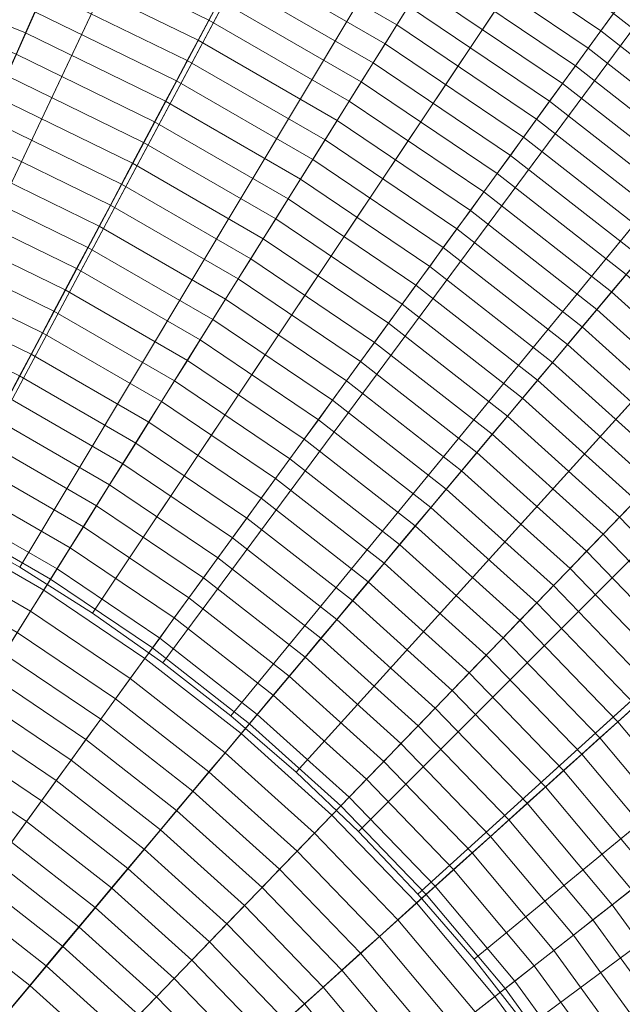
# Model space of a CAD drawing. Header units: centimetres. Extents: x -21.9 to 23.1, y -23 to 22.
# Tile 154 of 192: x 5.7 to 9.1, y 5.6 to 11.1. Entities that reach past the tile are written whole.
import ezdxf

# ---------------------------------------------------------------- set-up
doc = ezdxf.new("R2010")
doc.units = ezdxf.units.CM
doc.header["$LTSCALE"] = 2.54
doc.layers.add('Lucido design-1', color=7, linetype='Continuous')

# ---------------------------------------------------------------- blocks, each defined once
blk = doc.blocks.new('Gruppo-2-1')
at = {"color": 5, "linetype": 'Continuous', "lineweight": 9}
for points in [[(5.9502, 20.9179, -949.2271), (4.8922, 21.155, -949.2271), (2.5272, 9.2653, -949.2271), (3.0045, 9.1583, -949.2271)], [(3.3391, 9.1026, -949.2271), (2.6619, 9.2715, -949.2271), (5.1782, 21.11, -949.2271), (6.6752, 20.7367, -949.2271)], [(6.9951, 20.6285, -949.2271), (5.9502, 20.9179, -949.2271), (3.0045, 9.1583, -949.2271), (3.476, 9.0277, -949.2271)], [(3.0045, 9.1583, -1010.9271), (2.5272, 9.2653, -1010.9271), (4.8144, 20.7638, -1010.9271), (5.8533, 20.531, -1010.9271)], [(4.003, 8.8869, -949.2271), (3.3391, 9.1026, -949.2271), (6.6752, 20.7367, -949.2271), (8.1424, 20.26, -949.2271)], [(8.0244, 20.2881, -949.2271), (6.9951, 20.6285, -949.2271), (3.476, 9.0277, -949.2271), (3.9405, 8.8741, -949.2271)], [(3.476, 9.0277, -1010.9271), (3.0045, 9.1583, -1010.9271), (5.8533, 20.531, -1010.9271), (6.8793, 20.2469, -1010.9271)], [(3.9405, 8.8741, -1010.9271), (3.476, 9.0277, -1010.9271), (6.8793, 20.2469, -1010.9271), (7.8901, 19.9126, -1010.9271)], [(9.0359, 19.8978, -949.2271), (8.0244, 20.2881, -949.2271), (3.9405, 8.8741, -949.2271), (4.3968, 8.698, -949.2271)], [(4.6501, 8.6255, -949.2271), (4.003, 8.8869, -949.2271), (8.1424, 20.26, -949.2271), (9.5729, 19.6821, -949.2271)], [(4.3968, 8.698, -1010.9271), (3.9405, 8.8741, -1010.9271), (7.8901, 19.9126, -1010.9271), (8.8833, 19.5293, -1010.9271)], [(10.0272, 19.4585, -949.2271), (9.0359, 19.8978, -949.2271), (4.3968, 8.698, -949.2271), (4.8441, 8.4998, -949.2271)], [(5.2775, 8.3195, -949.2271), (4.6501, 8.6255, -949.2271), (9.5729, 19.6821, -949.2271), (10.9595, 19.0058, -949.2271)], [(4.8441, 8.4998, -1010.9271), (4.3968, 8.698, -1010.9271), (8.8833, 19.5293, -1010.9271), (9.8567, 19.098, -1010.9271)], [(10.9958, 18.9714, -949.2271), (10.0272, 19.4585, -949.2271), (4.8441, 8.4998, -949.2271), (5.2811, 8.28, -949.2271)], [(5.2811, 8.28, -1010.9271), (4.8441, 8.4998, -1010.9271), (9.8567, 19.098, -1010.9271), (10.8078, 18.6196, -1010.9271)], [(5.882, 7.9705, -949.2271), (5.2775, 8.3195, -949.2271), (10.9595, 19.0058, -949.2271), (12.2956, 18.2344, -949.2271)], [(11.9392, 18.4371, -949.2271), (10.9958, 18.9714, -949.2271), (5.2811, 8.28, -949.2271), (5.7068, 8.039, -949.2271)], [(5.7068, 8.039, -1010.9271), (5.2811, 8.28, -1010.9271), (10.8078, 18.6196, -1010.9271), (11.7342, 18.095, -1010.9271)], [(12.855, 17.8567, -949.2271), (11.9392, 18.4371, -949.2271), (5.7068, 8.039, -949.2271), (6.12, 7.7771, -949.2271)], [(6.4606, 7.5802, -949.2271), (5.882, 7.9705, -949.2271), (12.2956, 18.2344, -949.2271), (13.5746, 17.3717, -949.2271)], [(6.12, 7.7771, -1010.9271), (5.7068, 8.039, -1010.9271), (11.7342, 18.095, -1010.9271), (12.6334, 17.5251, -1010.9271)], [(13.7413, 17.2322, -949.2271), (12.855, 17.8567, -949.2271), (6.12, 7.7771, -949.2271), (6.5199, 7.4953, -949.2271)], [(6.5199, 7.4953, -1010.9271), (6.12, 7.7771, -1010.9271), (12.6334, 17.5251, -1010.9271), (13.5037, 16.9119, -1010.9271)], [(7.0106, 7.1504, -949.2271), (6.4606, 7.5802, -949.2271), (13.5746, 17.3717, -949.2271), (14.7903, 16.4219, -949.2271)], [(14.5961, 16.5652, -949.2271), (13.7413, 17.2322, -949.2271), (6.5199, 7.4953, -949.2271), (6.9056, 7.1944, -949.2271)], [(6.9056, 7.1944, -1010.9271), (6.5199, 7.4953, -1010.9271), (13.5037, 16.9119, -1010.9271), (14.343, 16.257, -1010.9271)], [(15.4172, 15.8573, -949.2271), (14.5961, 16.5652, -949.2271), (6.9056, 7.1944, -949.2271), (7.2761, 6.8749, -949.2271)], [(7.5293, 6.6834, -949.2271), (7.0106, 7.1504, -949.2271), (14.7903, 16.4219, -949.2271), (15.9368, 15.3895, -949.2271)], [(7.2761, 6.8749, -1010.9271), (6.9056, 7.1944, -1010.9271), (14.343, 16.257, -1010.9271), (15.1494, 15.5618, -1010.9271)], [(16.2028, 15.11, -949.2271), (15.4172, 15.8573, -949.2271), (7.2761, 6.8749, -949.2271), (7.6305, 6.5378, -949.2271)], [(7.6305, 6.5378, -1010.9271), (7.2761, 6.8749, -1010.9271), (15.1494, 15.5618, -1010.9271), (15.9208, 14.828, -1010.9271)], [(8.0142, 6.1813, -949.2271), (7.5293, 6.6834, -949.2271), (15.9368, 15.3895, -949.2271), (17.0085, 14.2798, -949.2271)], [(16.95, 14.3244, -949.2271), (16.2028, 15.11, -949.2271), (7.6305, 6.5378, -949.2271), (7.9677, 6.1833, -949.2271)], [(7.9677, 6.1833, -1010.9271), (7.6305, 6.5378, -1010.9271), (15.9208, 14.828, -1010.9271), (16.6545, 14.0566, -1010.9271)], [(17.658, 13.5033, -949.2271), (16.95, 14.3244, -949.2271), (7.9677, 6.1833, -949.2271), (8.2871, 5.8128, -949.2271)], [(8.4629, 5.6466, -949.2271), (8.0142, 6.1813, -949.2271), (17.0085, 14.2798, -949.2271), (18.0001, 13.098, -949.2271)], [(8.2871, 5.8128, -1010.9271), (7.9677, 6.1833, -1010.9271), (16.6545, 14.0566, -1010.9271), (17.3497, 13.2503, -1010.9271)], [(18.325, 12.6485, -949.2271), (17.658, 13.5033, -949.2271), (8.2871, 5.8128, -949.2271), (8.5881, 5.4271, -949.2271)], [(8.5881, 5.4271, -1010.9271), (8.2871, 5.8128, -1010.9271), (17.3497, 13.2503, -1010.9271), (18.0047, 12.411, -1010.9271)], [(8.8731, 5.0819, -949.2271), (8.4629, 5.6466, -949.2271), (18.0001, 13.098, -949.2271), (18.907, 11.8498, -949.2271)], [(18.9495, 11.7622, -949.2271), (18.325, 12.6485, -949.2271), (8.5881, 5.4271, -949.2271), (8.8698, 5.0272, -949.2271)], [(8.8698, 5.0272, -1010.9271), (8.5881, 5.4271, -1010.9271), (18.0047, 12.411, -1010.9271), (18.6178, 11.5407, -1010.9271)], [(9.243, 4.49, -949.2271), (8.8731, 5.0819, -949.2271), (18.907, 11.8498, -949.2271), (19.7245, 10.5415, -949.2271)], [(9.0782, 11.1829, -933.7694), (8.2418, 11.747, -933.7694), (8.1774, 11.644, -933.8485), (9.0067, 11.0846, -933.8485)], [(19.5299, 10.8465, -949.2271), (18.9495, 11.7622, -949.2271), (8.8698, 5.0272, -949.2271), (9.1317, 4.614, -949.2271)], [(7.9152, 11.2244, -934.1512), (7.0788, 11.7073, -934.1512), (7.0198, 11.5963, -934.2235), (7.8486, 11.1177, -934.2235)], [(6.8405, 11.259, -934.4318), (6.0043, 11.6669, -934.4318), (5.9519, 11.5492, -934.4984), (6.78, 11.1453, -934.4984)], [(9.0067, 11.0846, -933.8485), (8.1774, 11.644, -933.8485), (8.1125, 11.5401, -933.9263), (8.9348, 10.9855, -933.9263)], [(7.8486, 11.1177, -934.2235), (7.0198, 11.5963, -934.2235), (6.9604, 11.4845, -934.2943), (7.7815, 11.0104, -934.2943)], [(5.7929, 11.1922, -934.6895), (4.9639, 11.5271, -934.6895), (4.9189, 11.4034, -934.7503), (5.7394, 11.0719, -934.7503)], [(6.78, 11.1453, -934.4984), (5.9519, 11.5492, -934.4984), (5.8992, 11.4309, -934.5635), (6.7192, 11.0309, -934.5635)], [(8.9348, 10.9855, -933.9263), (8.1125, 11.5401, -933.9263), (8.0472, 11.4356, -934.0026), (8.8623, 10.8858, -934.0026)], [(9.1317, 4.614, -1010.9271), (8.8698, 5.0272, -1010.9271), (18.6178, 11.5407, -1010.9271), (19.1878, 10.6414, -1010.9271)], [(7.7815, 11.0104, -934.2943), (6.9604, 11.4845, -934.2943), (6.9006, 11.3721, -934.3637), (7.7141, 10.9025, -934.3637)], [(6.7192, 11.0309, -934.5635), (5.8992, 11.4309, -934.5635), (5.8462, 11.3118, -934.6272), (6.658, 10.9159, -934.6272)], [(8.8623, 10.8858, -934.0026), (8.0472, 11.4356, -934.0026), (7.9814, 11.3303, -934.0776), (8.7893, 10.7854, -934.0776)], [(5.7394, 11.0719, -934.7503), (4.9189, 11.4034, -934.7503), (4.8736, 11.2791, -934.8097), (5.6856, 10.9511, -934.8097)], [(7.7141, 10.9025, -934.3637), (6.9006, 11.3721, -934.3637), (6.8405, 11.259, -934.4318), (7.6462, 10.7939, -934.4318)], [(6.658, 10.9159, -934.6272), (5.8462, 11.3118, -934.6272), (5.7929, 11.1922, -934.6895), (6.5965, 10.8003, -934.6895)], [(8.7893, 10.7854, -934.0776), (7.9814, 11.3303, -934.0776), (7.9152, 11.2244, -934.1512), (8.7159, 10.6843, -934.1512)], [(7.6462, 10.7939, -934.4318), (6.8405, 11.259, -934.4318), (6.78, 11.1453, -934.4984), (7.5779, 10.6846, -934.4984)], [(9.9507, 10.6543, -933.689), (9.1491, 11.2805, -933.689), (9.0782, 11.1829, -933.7694), (9.8731, 10.5618, -933.7694)], [(6.5965, 10.8003, -934.6895), (5.7929, 11.1922, -934.6895), (5.7394, 11.0719, -934.7503), (6.5347, 10.684, -934.7503)], [(8.7159, 10.6843, -934.1512), (7.9152, 11.2244, -934.1512), (7.8486, 11.1177, -934.2235), (8.642, 10.5826, -934.2235)], [(9.8731, 10.5618, -933.7694), (9.0782, 11.1829, -933.7694), (9.0067, 11.0846, -933.8485), (9.795, 10.4687, -933.8485)], [(7.5779, 10.6846, -934.4984), (6.78, 11.1453, -934.4984), (6.7192, 11.0309, -934.5635), (7.5093, 10.5747, -934.5635)], [(6.5347, 10.684, -934.7503), (5.7394, 11.0719, -934.7503), (5.6856, 10.9511, -934.8097), (6.4726, 10.5672, -934.8097)], [(8.642, 10.5826, -934.2235), (7.8486, 11.1177, -934.2235), (7.7815, 11.0104, -934.2943), (8.5676, 10.4802, -934.2943)], [(9.795, 10.4687, -933.8485), (9.0067, 11.0846, -933.8485), (8.9348, 10.9855, -933.9263), (9.7163, 10.3749, -933.9263)], [(7.5093, 10.5747, -934.5635), (6.7192, 11.0309, -934.5635), (6.658, 10.9159, -934.6272), (7.4402, 10.4643, -934.6272)], [(8.5676, 10.4802, -934.2943), (7.7815, 11.0104, -934.2943), (7.7141, 10.9025, -934.3637), (8.4928, 10.3772, -934.3637)], [(9.7163, 10.3749, -933.9263), (8.9348, 10.9855, -933.9263), (8.8623, 10.8858, -934.0026), (9.6371, 10.2805, -934.0026)], [(6.4726, 10.5672, -934.8097), (5.6856, 10.9511, -934.8097), (5.6315, 10.8296, -934.8676), (6.4102, 10.4498, -934.8676)], [(7.4402, 10.4643, -934.6272), (6.658, 10.9159, -934.6272), (6.5965, 10.8003, -934.6895), (7.3708, 10.3532, -934.6895)], [(8.4928, 10.3772, -934.3637), (7.7141, 10.9025, -934.3637), (7.6462, 10.7939, -934.4318), (8.4175, 10.2736, -934.4318)], [(9.6371, 10.2805, -934.0026), (8.8623, 10.8858, -934.0026), (8.7893, 10.7854, -934.0776), (9.5573, 10.1854, -934.0776)], [(6.4102, 10.4498, -934.8676), (5.6315, 10.8296, -934.8676), (5.5771, 10.7076, -934.924), (6.3475, 10.3319, -934.924)], [(7.3708, 10.3532, -934.6895), (6.5965, 10.8003, -934.6895), (6.5347, 10.684, -934.7503), (7.3011, 10.2416, -934.7503)], [(8.4175, 10.2736, -934.4318), (7.6462, 10.7939, -934.4318), (7.5779, 10.6846, -934.4984), (8.3418, 10.1694, -934.4984)], [(9.5573, 10.1854, -934.0776), (8.7893, 10.7854, -934.0776), (8.7159, 10.6843, -934.1512), (9.477, 10.0897, -934.1512)], [(6.3475, 10.3319, -934.924), (5.5771, 10.7076, -934.924), (5.5226, 10.585, -934.9789), (6.2845, 10.2134, -934.9789)], [(7.3011, 10.2416, -934.7503), (6.5347, 10.684, -934.7503), (6.4726, 10.5672, -934.8097), (7.231, 10.1294, -934.8097)], [(8.3418, 10.1694, -934.4984), (7.5779, 10.6846, -934.4984), (7.5093, 10.5747, -934.5635), (8.2656, 10.0646, -934.5635)], [(9.477, 10.0897, -934.1512), (8.7159, 10.6843, -934.1512), (8.642, 10.5826, -934.2235), (9.3961, 9.9934, -934.2235)], [(6.2845, 10.2134, -934.9789), (5.5226, 10.585, -934.9789), (5.4677, 10.4618, -935.0324), (6.2212, 10.0943, -935.0324)], [(7.231, 10.1294, -934.8097), (6.4726, 10.5672, -934.8097), (6.4102, 10.4498, -934.8676), (7.1605, 10.0166, -934.8676)], [(8.2656, 10.0646, -934.5635), (7.5093, 10.5747, -934.5635), (7.4402, 10.4643, -934.6272), (8.1891, 9.9592, -934.6272)], [(9.3961, 9.9934, -934.2235), (8.642, 10.5826, -934.2235), (8.5676, 10.4802, -934.2943), (9.3148, 9.8964, -934.2943)], [(6.2212, 10.0943, -935.0324), (5.4677, 10.4618, -935.0324), (5.4127, 10.3381, -935.0843), (6.1576, 9.9748, -935.0843)], [(8.1891, 9.9592, -934.6272), (7.4402, 10.4643, -934.6272), (7.3708, 10.3532, -934.6895), (8.1121, 9.8532, -934.6895)], [(9.3148, 9.8964, -934.2943), (8.5676, 10.4802, -934.2943), (8.4928, 10.3772, -934.3637), (9.233, 9.7989, -934.3637)], [(7.1605, 10.0166, -934.8676), (6.4102, 10.4498, -934.8676), (6.3475, 10.3319, -934.924), (7.0897, 9.9033, -934.924)], [(8.1121, 9.8532, -934.6895), (7.3708, 10.3532, -934.6895), (7.3011, 10.2416, -934.7503), (8.0347, 9.7467, -934.7503)], [(9.233, 9.7989, -934.3637), (8.4928, 10.3772, -934.3637), (8.4175, 10.2736, -934.4318), (9.1506, 9.7008, -934.4318)], [(6.1576, 9.9748, -935.0843), (5.4127, 10.3381, -935.0843), (5.3574, 10.2139, -935.1347), (6.0938, 9.8547, -935.1347)], [(7.0897, 9.9033, -934.924), (6.3475, 10.3319, -934.924), (6.2845, 10.2134, -934.9789), (7.0186, 9.7895, -934.9789)], [(8.0347, 9.7467, -934.7503), (7.3011, 10.2416, -934.7503), (7.231, 10.1294, -934.8097), (7.9569, 9.6397, -934.8097)], [(9.1506, 9.7008, -934.4318), (8.4175, 10.2736, -934.4318), (8.3418, 10.1694, -934.4984), (9.0678, 9.6021, -934.4984)], [(6.0938, 9.8547, -935.1347), (5.3574, 10.2139, -935.1347), (5.3018, 10.0892, -935.1837), (6.0297, 9.7342, -935.1837)], [(7.0186, 9.7895, -934.9789), (6.2845, 10.2134, -934.9789), (6.2212, 10.0943, -935.0324), (6.9472, 9.6752, -935.0324)], [(7.9569, 9.6397, -934.8097), (7.231, 10.1294, -934.8097), (7.1605, 10.0166, -934.8676), (7.8788, 9.5321, -934.8676)], [(9.0678, 9.6021, -934.4984), (8.3418, 10.1694, -934.4984), (8.2656, 10.0646, -934.5635), (8.9846, 9.5029, -934.5635)], [(6.0297, 9.7342, -935.1837), (5.3018, 10.0892, -935.1837), (5.2461, 9.964, -935.2311), (5.9654, 9.6132, -935.2311)], [(6.9472, 9.6752, -935.0324), (6.2212, 10.0943, -935.0324), (6.1576, 9.9748, -935.0843), (6.8754, 9.5604, -935.0843)], [(8.9846, 9.5029, -934.5635), (8.2656, 10.0646, -934.5635), (8.1891, 9.9592, -934.6272), (8.9008, 9.4031, -934.6272)], [(7.8788, 9.5321, -934.8676), (7.1605, 10.0166, -934.8676), (7.0897, 9.9033, -934.924), (7.8003, 9.424, -934.924)], [(5.9654, 9.6132, -935.2311), (5.2461, 9.964, -935.2311), (5.1901, 9.8383, -935.277), (5.9008, 9.4917, -935.277)], [(6.8754, 9.5604, -935.0843), (6.1576, 9.9748, -935.0843), (6.0938, 9.8547, -935.1347), (6.8034, 9.4451, -935.1347)], [(8.9008, 9.4031, -934.6272), (8.1891, 9.9592, -934.6272), (8.1121, 9.8532, -934.6895), (8.8167, 9.3028, -934.6895)], [(7.8003, 9.424, -934.924), (7.0897, 9.9033, -934.924), (7.0186, 9.7895, -934.9789), (7.7214, 9.3155, -934.9789)], [(6.8034, 9.4451, -935.1347), (6.0938, 9.8547, -935.1347), (6.0297, 9.7342, -935.1837), (6.731, 9.3293, -935.1837)], [(8.8167, 9.3028, -934.6895), (8.1121, 9.8532, -934.6895), (8.0347, 9.7467, -934.7503), (8.732, 9.2019, -934.7503)], [(5.9008, 9.4917, -935.277), (5.1901, 9.8383, -935.277), (5.134, 9.7122, -935.3213), (5.836, 9.3698, -935.3213)], [(7.7214, 9.3155, -934.9789), (7.0186, 9.7895, -934.9789), (6.9472, 9.6752, -935.0324), (7.6421, 9.2064, -935.0324)], [(6.731, 9.3293, -935.1837), (6.0297, 9.7342, -935.1837), (5.9654, 9.6132, -935.2311), (6.6584, 9.2131, -935.2311)], [(8.732, 9.2019, -934.7503), (8.0347, 9.7467, -934.7503), (7.9569, 9.6397, -934.8097), (8.647, 9.1006, -934.8097)], [(5.836, 9.3698, -935.3213), (5.134, 9.7122, -935.3213), (5.0776, 9.5856, -935.3642), (5.7709, 9.2475, -935.3642)], [(7.6421, 9.2064, -935.0324), (6.9472, 9.6752, -935.0324), (6.8754, 9.5604, -935.0843), (7.5626, 9.0969, -935.0843)], [(9.842, 9.0783, -934.4318), (9.1506, 9.7008, -934.4318), (9.0678, 9.6021, -934.4984), (9.7526, 8.9856, -934.4984)], [(8.647, 9.1006, -934.8097), (7.9569, 9.6397, -934.8097), (7.8788, 9.5321, -934.8676), (8.5615, 8.9987, -934.8676)], [(5.7709, 9.2475, -935.3642), (5.0776, 9.5856, -935.3642), (5.0211, 9.4587, -935.4055), (5.7057, 9.1248, -935.4055)], [(6.6584, 9.2131, -935.2311), (5.9654, 9.6132, -935.2311), (5.9008, 9.4917, -935.277), (6.5855, 9.0964, -935.277)], [(7.5626, 9.0969, -935.0843), (6.8754, 9.5604, -935.0843), (6.8034, 9.4451, -935.1347), (7.4826, 8.9869, -935.1347)], [(9.7526, 8.9856, -934.4984), (9.0678, 9.6021, -934.4984), (8.9846, 9.5029, -934.5635), (9.6626, 8.8924, -934.5635)], [(8.5615, 8.9987, -934.8676), (7.8788, 9.5321, -934.8676), (7.8003, 9.424, -934.924), (8.4757, 8.8964, -934.924)], [(6.5855, 9.0964, -935.277), (5.9008, 9.4917, -935.277), (5.836, 9.3698, -935.3213), (6.5123, 8.9793, -935.3213)], [(9.6626, 8.8924, -934.5635), (8.9846, 9.5029, -934.5635), (8.9008, 9.4031, -934.6272), (9.5721, 8.7987, -934.6272)], [(7.4826, 8.9869, -935.1347), (6.8034, 9.4451, -935.1347), (6.731, 9.3293, -935.1837), (7.4024, 8.8764, -935.1837)], [(8.4757, 8.8964, -934.924), (7.8003, 9.424, -934.924), (7.7214, 9.3155, -934.9789), (8.3894, 8.7936, -934.9789)], [(9.5721, 8.7987, -934.6272), (8.9008, 9.4031, -934.6272), (8.8167, 9.3028, -934.6895), (9.4811, 8.7045, -934.6895)], [(6.5123, 8.9793, -935.3213), (5.836, 9.3698, -935.3213), (5.7709, 9.2475, -935.3642), (6.4389, 8.8618, -935.3642)], [(7.4024, 8.8764, -935.1837), (6.731, 9.3293, -935.1837), (6.6584, 9.2131, -935.2311), (7.3219, 8.7656, -935.2311)], [(8.3894, 8.7936, -934.9789), (7.7214, 9.3155, -934.9789), (7.6421, 9.2064, -935.0324), (8.3027, 8.6903, -935.0324)], [(9.4811, 8.7045, -934.6895), (8.8167, 9.3028, -934.6895), (8.732, 9.2019, -934.7503), (9.3897, 8.6098, -934.7503)], [(6.4389, 8.8618, -935.3642), (5.7709, 9.2475, -935.3642), (5.7057, 9.1248, -935.4055), (6.3653, 8.7439, -935.4055)], [(7.3219, 8.7656, -935.2311), (6.6584, 9.2131, -935.2311), (6.5855, 9.0964, -935.277), (7.241, 8.6543, -935.277)], [(8.3027, 8.6903, -935.0324), (7.6421, 9.2064, -935.0324), (7.5626, 9.0969, -935.0843), (8.2157, 8.5866, -935.0843)], [(9.3897, 8.6098, -934.7503), (8.732, 9.2019, -934.7503), (8.647, 9.1006, -934.8097), (9.2977, 8.5146, -934.8097)], [(6.3653, 8.7439, -935.4055), (5.7057, 9.1248, -935.4055), (5.6402, 9.0016, -935.4452), (6.2914, 8.6257, -935.4452)], [(7.241, 8.6543, -935.277), (6.5855, 9.0964, -935.277), (6.5123, 8.9793, -935.3213), (7.1598, 8.5426, -935.3213)], [(8.2157, 8.5866, -935.0843), (7.5626, 9.0969, -935.0843), (7.4826, 8.9869, -935.1347), (8.1283, 8.4824, -935.1347)], [(9.2977, 8.5146, -934.8097), (8.647, 9.1006, -934.8097), (8.5615, 8.9987, -934.8676), (9.2054, 8.419, -934.8676)], [(6.2914, 8.6257, -935.4452), (5.6402, 9.0016, -935.4452), (5.5745, 8.8781, -935.4834), (6.2172, 8.507, -935.4834)], [(7.1598, 8.5426, -935.3213), (6.5123, 8.9793, -935.3213), (6.4389, 8.8618, -935.3642), (7.0784, 8.4305, -935.3642)], [(8.1283, 8.4824, -935.1347), (7.4826, 8.9869, -935.1347), (7.4024, 8.8764, -935.1837), (8.0406, 8.3779, -935.1837)], [(9.2054, 8.419, -934.8676), (8.5615, 8.9987, -934.8676), (8.4757, 8.8964, -934.924), (9.1126, 8.3229, -934.924)], [(9.1126, 8.3229, -934.924), (8.4757, 8.8964, -934.924), (8.3894, 8.7936, -934.9789), (9.0194, 8.2263, -934.9789)], [(6.2172, 8.507, -935.4834), (5.5745, 8.8781, -935.4834), (5.5086, 8.7542, -935.5201), (6.1429, 8.3881, -935.5201)], [(7.0784, 8.4305, -935.3642), (6.4389, 8.8618, -935.3642), (6.3653, 8.7439, -935.4055), (6.9967, 8.318, -935.4055)], [(8.0406, 8.3779, -935.1837), (7.4024, 8.8764, -935.1837), (7.3219, 8.7656, -935.2311), (7.9525, 8.2729, -935.2311)], [(9.0194, 8.2263, -934.9789), (8.3894, 8.7936, -934.9789), (8.3027, 8.6903, -935.0324), (8.9257, 8.1294, -935.0324)], [(6.1429, 8.3881, -935.5201), (5.5086, 8.7542, -935.5201), (5.4426, 8.63, -935.5552), (6.0683, 8.2687, -935.5552)], [(6.9967, 8.318, -935.4055), (6.3653, 8.7439, -935.4055), (6.2914, 8.6257, -935.4452), (6.9147, 8.2052, -935.4452)], [(7.9525, 8.2729, -935.2311), (7.3219, 8.7656, -935.2311), (7.241, 8.6543, -935.277), (7.864, 8.1675, -935.277)], [(8.9257, 8.1294, -935.0324), (8.3027, 8.6903, -935.0324), (8.2157, 8.5866, -935.0843), (8.8317, 8.032, -935.0843)], [(6.0683, 8.2687, -935.5552), (5.4426, 8.63, -935.5552), (5.3763, 8.5054, -935.5887), (5.9936, 8.1491, -935.5887)], [(6.9147, 8.2052, -935.4452), (6.2914, 8.6257, -935.4452), (6.2172, 8.507, -935.4834), (6.8325, 8.092, -935.4834)], [(7.864, 8.1675, -935.277), (7.241, 8.6543, -935.277), (7.1598, 8.5426, -935.3213), (7.7753, 8.0617, -935.3213)], [(8.8317, 8.032, -935.0843), (8.2157, 8.5866, -935.0843), (8.1283, 8.4824, -935.1347), (8.7372, 7.9342, -935.1347)], [(5.9936, 8.1491, -935.5887), (5.3763, 8.5054, -935.5887), (5.3099, 8.3805, -935.6207), (5.9186, 8.0291, -935.6207)], [(6.8325, 8.092, -935.4834), (6.2172, 8.507, -935.4834), (6.1429, 8.3881, -935.5201), (6.75, 7.9785, -935.5201)], [(7.7753, 8.0617, -935.3213), (7.1598, 8.5426, -935.3213), (7.0784, 8.4305, -935.3642), (7.6862, 7.9556, -935.3642)], [(8.7372, 7.9342, -935.1347), (8.1283, 8.4824, -935.1347), (8.0406, 8.3779, -935.1837), (8.6424, 7.836, -935.1837)], [(6.75, 7.9785, -935.5201), (6.1429, 8.3881, -935.5201), (6.0683, 8.2687, -935.5552), (6.6673, 7.8647, -935.5552)], [(7.6862, 7.9556, -935.3642), (7.0784, 8.4305, -935.3642), (6.9967, 8.318, -935.4055), (7.5969, 7.8491, -935.4055)], [(9.8072, 7.7957, -934.8676), (9.2054, 8.419, -934.8676), (9.1126, 8.3229, -934.924), (9.708, 7.7064, -934.924)], [(5.9186, 8.0291, -935.6207), (5.3099, 8.3805, -935.6207), (5.2434, 8.2553, -935.6511), (5.8435, 7.9089, -935.6511)], [(8.6424, 7.836, -935.1837), (8.0406, 8.3779, -935.1837), (7.9525, 8.2729, -935.2311), (8.5472, 7.7374, -935.2311)], [(4.5572, 5.8504, -950.2271), (4.1038, 6.1121, -950.2271), (5.2775, 8.3195, -950.2271), (5.882, 7.9705, -950.2271)], [(5.882, 7.9705, -950.2271), (5.2775, 8.3195, -950.2271), (5.2775, 8.3195, -949.2271), (5.882, 7.9705, -949.2271)], [(5.7068, 8.039, -949.2271), (5.2811, 8.28, -949.2271), (5.2811, 8.28, -1010.9271), (5.7068, 8.039, -1010.9271)], [(7.5969, 7.8491, -935.4055), (6.9967, 8.318, -935.4055), (6.9147, 8.2052, -935.4452), (7.5072, 7.7423, -935.4452)], [(9.708, 7.7064, -934.924), (9.1126, 8.3229, -934.924), (9.0194, 8.2263, -934.9789), (9.6082, 7.6166, -934.9789)], [(5.8435, 7.9089, -935.6511), (5.2434, 8.2553, -935.6511), (5.1767, 8.1299, -935.6799), (5.7682, 7.7884, -935.6799)], [(6.6673, 7.8647, -935.5552), (6.0683, 8.2687, -935.5552), (5.9936, 8.1491, -935.5887), (6.5844, 7.7505, -935.5887)], [(8.5472, 7.7374, -935.2311), (7.9525, 8.2729, -935.2311), (7.864, 8.1675, -935.277), (8.4516, 7.6384, -935.277)], [(9.6082, 7.6166, -934.9789), (9.0194, 8.2263, -934.9789), (8.9257, 8.1294, -935.0324), (9.508, 7.5263, -935.0324)], [(7.5072, 7.7423, -935.4452), (6.9147, 8.2052, -935.4452), (6.8325, 8.092, -935.4834), (7.4173, 7.6351, -935.4834)], [(8.4516, 7.6384, -935.277), (7.864, 8.1675, -935.277), (7.7753, 8.0617, -935.3213), (8.3557, 7.5391, -935.3213)], [(5.7682, 7.7884, -935.6799), (5.1767, 8.1299, -935.6799), (5.1098, 8.0041, -935.7072), (5.6927, 7.6676, -935.7072)], [(6.5844, 7.7505, -935.5887), (5.9936, 8.1491, -935.5887), (5.9186, 8.0291, -935.6207), (6.5013, 7.6361, -935.6207)], [(9.508, 7.5263, -935.0324), (8.9257, 8.1294, -935.0324), (8.8317, 8.032, -935.0843), (9.4074, 7.4358, -935.0843)], [(7.4173, 7.6351, -935.4834), (6.8325, 8.092, -935.4834), (6.75, 7.9785, -935.5201), (7.3271, 7.5276, -935.5201)], [(8.3557, 7.5391, -935.3213), (7.7753, 8.0617, -935.3213), (7.6862, 7.9556, -935.3642), (8.2595, 7.4395, -935.3642)], [(6.12, 7.7771, -949.2271), (5.7068, 8.039, -949.2271), (5.7068, 8.039, -1010.9271), (6.12, 7.7771, -1010.9271)], [(6.5013, 7.6361, -935.6207), (5.9186, 8.0291, -935.6207), (5.8435, 7.9089, -935.6511), (6.4179, 7.5214, -935.6511)], [(9.4074, 7.4358, -935.0843), (8.8317, 8.032, -935.0843), (8.7372, 7.9342, -935.1347), (9.3064, 7.3448, -935.1347)], [(4.9912, 5.5576, -950.2271), (4.5572, 5.8504, -950.2271), (5.882, 7.9705, -950.2271), (6.4606, 7.5802, -950.2271)], [(6.4606, 7.5802, -950.2271), (5.882, 7.9705, -950.2271), (5.882, 7.9705, -949.2271), (6.4606, 7.5802, -949.2271)], [(7.3271, 7.5276, -935.5201), (6.75, 7.9785, -935.5201), (6.6673, 7.8647, -935.5552), (7.2367, 7.4199, -935.5552)], [(8.2595, 7.4395, -935.3642), (7.6862, 7.9556, -935.3642), (7.5969, 7.8491, -935.4055), (8.1629, 7.3395, -935.4055)], [(6.4179, 7.5214, -935.6511), (5.8435, 7.9089, -935.6511), (5.7682, 7.7884, -935.6799), (6.3344, 7.4064, -935.6799)], [(9.3064, 7.3448, -935.1347), (8.7372, 7.9342, -935.1347), (8.6424, 7.836, -935.1837), (9.2049, 7.2534, -935.1837)], [(7.2367, 7.4199, -935.5552), (6.6673, 7.8647, -935.5552), (6.5844, 7.7505, -935.5887), (7.146, 7.3118, -935.5887)], [(8.1629, 7.3395, -935.4055), (7.5969, 7.8491, -935.4055), (7.5072, 7.7423, -935.4452), (8.066, 7.2392, -935.4452)], [(9.2049, 7.2534, -935.1837), (8.6424, 7.836, -935.1837), (8.5472, 7.7374, -935.2311), (9.1031, 7.1617, -935.2311)], [(6.3344, 7.4064, -935.6799), (5.7682, 7.7884, -935.6799), (5.6927, 7.6676, -935.7072), (6.2507, 7.2912, -935.7072)], [(6.5199, 7.4953, -949.2271), (6.12, 7.7771, -949.2271), (6.12, 7.7771, -1010.9271), (6.5199, 7.4953, -1010.9271)], [(7.146, 7.3118, -935.5887), (6.5844, 7.7505, -935.5887), (6.5013, 7.6361, -935.6207), (7.0551, 7.2034, -935.6207)], [(8.066, 7.2392, -935.4452), (7.5072, 7.7423, -935.4452), (7.4173, 7.6351, -935.4834), (7.9689, 7.1385, -935.4834)], [(9.1031, 7.1617, -935.2311), (8.5472, 7.7374, -935.2311), (8.4516, 7.6384, -935.277), (9.0009, 7.0697, -935.277)], [(6.2507, 7.2912, -935.7072), (5.6927, 7.6676, -935.7072), (5.617, 7.5465, -935.7328), (6.1668, 7.1757, -935.7328)], [(7.0551, 7.2034, -935.6207), (6.5013, 7.6361, -935.6207), (6.4179, 7.5214, -935.6511), (6.9639, 7.0948, -935.6511)], [(7.9689, 7.1385, -935.4834), (7.4173, 7.6351, -935.4834), (7.3271, 7.5276, -935.5201), (7.8714, 7.0376, -935.5201)], [(9.0009, 7.0697, -935.277), (8.4516, 7.6384, -935.277), (8.3557, 7.5391, -935.3213), (8.8983, 6.9773, -935.3213)], [(5.4037, 5.2353, -950.2271), (4.9912, 5.5576, -950.2271), (6.4606, 7.5802, -950.2271), (7.0106, 7.1504, -950.2271)], [(7.0106, 7.1504, -950.2271), (6.4606, 7.5802, -950.2271), (6.4606, 7.5802, -949.2271), (7.0106, 7.1504, -949.2271)], [(6.1668, 7.1757, -935.7328), (5.617, 7.5465, -935.7328), (5.5413, 7.4253, -935.7569), (6.0827, 7.06, -935.7569)], [(6.9639, 7.0948, -935.6511), (6.4179, 7.5214, -935.6511), (6.3344, 7.4064, -935.6799), (6.8726, 6.9859, -935.6799)], [(6.9056, 7.1944, -949.2271), (6.5199, 7.4953, -949.2271), (6.5199, 7.4953, -1010.9271), (6.9056, 7.1944, -1010.9271)], [(7.8714, 7.0376, -935.5201), (7.3271, 7.5276, -935.5201), (7.2367, 7.4199, -935.5552), (7.7736, 6.9364, -935.5552)], [(8.8983, 6.9773, -935.3213), (8.3557, 7.5391, -935.3213), (8.2595, 7.4395, -935.3642), (8.7953, 6.8846, -935.3642)], [(8.7953, 6.8846, -935.3642), (8.2595, 7.4395, -935.3642), (8.1629, 7.3395, -935.4055), (8.692, 6.7916, -935.4055)], [(6.0827, 7.06, -935.7569), (5.5413, 7.4253, -935.7569), (5.4653, 7.3038, -935.7794), (5.9985, 6.9441, -935.7794)], [(6.8726, 6.9859, -935.6799), (6.3344, 7.4064, -935.6799), (6.2507, 7.2912, -935.7072), (6.781, 6.8768, -935.7072)], [(7.7736, 6.9364, -935.5552), (7.2367, 7.4199, -935.5552), (7.146, 7.3118, -935.5887), (7.6756, 6.8349, -935.5887)], [(8.692, 6.7916, -935.4055), (8.1629, 7.3395, -935.4055), (8.066, 7.2392, -935.4452), (8.5884, 6.6983, -935.4452)], [(5.9985, 6.9441, -935.7794), (5.4653, 7.3038, -935.7794), (5.3893, 7.1821, -935.8003), (5.9142, 6.8281, -935.8003)], [(6.781, 6.8768, -935.7072), (6.2507, 7.2912, -935.7072), (6.1668, 7.1757, -935.7328), (6.6893, 6.7675, -935.7328)], [(7.6756, 6.8349, -935.5887), (7.146, 7.3118, -935.5887), (7.0551, 7.2034, -935.6207), (7.5774, 6.7331, -935.6207)], [(8.5884, 6.6983, -935.4452), (8.066, 7.2392, -935.4452), (7.9689, 7.1385, -935.4834), (8.4844, 6.6047, -935.4834)], [(9.7255, 6.6331, -935.1837), (9.2049, 7.2534, -935.1837), (9.1031, 7.1617, -935.2311), (9.6175, 6.5487, -935.2311)], [(5.9142, 6.8281, -935.8003), (5.3893, 7.1821, -935.8003), (5.3131, 7.0602, -935.8197), (5.8297, 6.7118, -935.8197)], [(6.6893, 6.7675, -935.7328), (6.1668, 7.1757, -935.7328), (6.0827, 7.06, -935.7569), (6.5974, 6.6579, -935.7569)], [(7.2761, 6.8749, -949.2271), (6.9056, 7.1944, -949.2271), (6.9056, 7.1944, -1010.9271), (7.2761, 6.8749, -1010.9271)], [(7.5774, 6.7331, -935.6207), (7.0551, 7.2034, -935.6207), (6.9639, 7.0948, -935.6511), (7.4789, 6.6311, -935.6511)], [(9.6175, 6.5487, -935.2311), (9.1031, 7.1617, -935.2311), (9.0009, 7.0697, -935.277), (9.5091, 6.464, -935.277)], [(5.7927, 4.885, -950.2271), (5.4037, 5.2353, -950.2271), (7.0106, 7.1504, -950.2271), (7.5293, 6.6834, -950.2271)], [(7.5293, 6.6834, -950.2271), (7.0106, 7.1504, -950.2271), (7.0106, 7.1504, -949.2271), (7.5293, 6.6834, -949.2271)], [(8.4844, 6.6047, -935.4834), (7.9689, 7.1385, -935.4834), (7.8714, 7.0376, -935.5201), (8.3801, 6.5108, -935.5201)], [(5.8297, 6.7118, -935.8197), (5.3131, 7.0602, -935.8197), (5.2369, 6.9381, -935.8374), (5.7451, 6.5953, -935.8374)], [(6.5974, 6.6579, -935.7569), (6.0827, 7.06, -935.7569), (5.9985, 6.9441, -935.7794), (6.5053, 6.5482, -935.7794)], [(7.4789, 6.6311, -935.6511), (6.9639, 7.0948, -935.6511), (6.8726, 6.9859, -935.6799), (7.3802, 6.5289, -935.6799)], [(9.5091, 6.464, -935.277), (9.0009, 7.0697, -935.277), (8.8983, 6.9773, -935.3213), (9.4003, 6.379, -935.3213)], [(8.3801, 6.5108, -935.5201), (7.8714, 7.0376, -935.5201), (7.7736, 6.9364, -935.5552), (8.2756, 6.4166, -935.5552)], [(5.7451, 6.5953, -935.8374), (5.2369, 6.9381, -935.8374), (5.1605, 6.8159, -935.8535), (5.6604, 6.4787, -935.8535)], [(6.5053, 6.5482, -935.7794), (5.9985, 6.9441, -935.7794), (5.9142, 6.8281, -935.8003), (6.4131, 6.4383, -935.8003)], [(7.3802, 6.5289, -935.6799), (6.8726, 6.9859, -935.6799), (6.781, 6.8768, -935.7072), (7.2812, 6.4265, -935.7072)], [(8.2756, 6.4166, -935.5552), (7.7736, 6.9364, -935.5552), (7.6756, 6.8349, -935.5887), (8.1707, 6.3222, -935.5887)], [(9.4003, 6.379, -935.3213), (8.8983, 6.9773, -935.3213), (8.7953, 6.8846, -935.3642), (9.2911, 6.2937, -935.3642)], [(7.2812, 6.4265, -935.7072), (6.781, 6.8768, -935.7072), (6.6893, 6.7675, -935.7328), (7.1821, 6.3238, -935.7328)], [(9.2911, 6.2937, -935.3642), (8.7953, 6.8846, -935.3642), (8.692, 6.7916, -935.4055), (9.1816, 6.2081, -935.4055)], [(6.4131, 6.4383, -935.8003), (5.9142, 6.8281, -935.8003), (5.8297, 6.7118, -935.8197), (6.3207, 6.3282, -935.8197)], [(7.6305, 6.5378, -949.2271), (7.2761, 6.8749, -949.2271), (7.2761, 6.8749, -1010.9271), (7.6305, 6.5378, -1010.9271)], [(8.1707, 6.3222, -935.5887), (7.6756, 6.8349, -935.5887), (7.5774, 6.7331, -935.6207), (8.0656, 6.2276, -935.6207)], [(7.1821, 6.3238, -935.7328), (6.6893, 6.7675, -935.7328), (6.5974, 6.6579, -935.7569), (7.0827, 6.2209, -935.7569)], [(9.1816, 6.2081, -935.4055), (8.692, 6.7916, -935.4055), (8.5884, 6.6983, -935.4452), (9.0717, 6.1223, -935.4452)], [(6.3207, 6.3282, -935.8197), (5.8297, 6.7118, -935.8197), (5.7451, 6.5953, -935.8374), (6.2282, 6.2179, -935.8374)], [(8.0656, 6.2276, -935.6207), (7.5774, 6.7331, -935.6207), (7.4789, 6.6311, -935.6511), (7.9602, 6.1327, -935.6511)], [(6.1563, 4.5085, -950.2271), (5.7927, 4.885, -950.2271), (7.5293, 6.6834, -950.2271), (8.0142, 6.1813, -950.2271)], [(7.0827, 6.2209, -935.7569), (6.5974, 6.6579, -935.7569), (6.5053, 6.5482, -935.7794), (6.9832, 6.1179, -935.7794)], [(8.0142, 6.1813, -950.2271), (7.5293, 6.6834, -950.2271), (7.5293, 6.6834, -949.2271), (8.0142, 6.1813, -949.2271)], [(9.0717, 6.1223, -935.4452), (8.5884, 6.6983, -935.4452), (8.4844, 6.6047, -935.4834), (8.9614, 6.0361, -935.4834)], [(7.9602, 6.1327, -935.6511), (7.4789, 6.6311, -935.6511), (7.3802, 6.5289, -935.6799), (7.8546, 6.0376, -935.6799)], [(8.9614, 6.0361, -935.4834), (8.4844, 6.6047, -935.4834), (8.3801, 6.5108, -935.5201), (8.8509, 5.9498, -935.5201)], [(6.2282, 6.2179, -935.8374), (5.7451, 6.5953, -935.8374), (5.6604, 6.4787, -935.8535), (6.1355, 6.1075, -935.8535)], [(6.9832, 6.1179, -935.7794), (6.5053, 6.5482, -935.7794), (6.4131, 6.4383, -935.8003), (6.8835, 6.0146, -935.8003)], [(7.8546, 6.0376, -935.6799), (7.3802, 6.5289, -935.6799), (7.2812, 6.4265, -935.7072), (7.7488, 5.9423, -935.7072)], [(7.9677, 6.1833, -949.2271), (7.6305, 6.5378, -949.2271), (7.6305, 6.5378, -1010.9271), (7.9677, 6.1833, -1010.9271)], [(8.8509, 5.9498, -935.5201), (8.3801, 6.5108, -935.5201), (8.2756, 6.4166, -935.5552), (8.74, 5.8631, -935.5552)], [(6.1355, 6.1075, -935.8535), (5.6604, 6.4787, -935.8535), (5.5756, 6.362, -935.8681), (6.0428, 5.997, -935.8681)], [(6.8835, 6.0146, -935.8003), (6.4131, 6.4383, -935.8003), (6.3207, 6.3282, -935.8197), (6.7837, 5.9113, -935.8197)], [(7.7488, 5.9423, -935.7072), (7.2812, 6.4265, -935.7072), (7.1821, 6.3238, -935.7328), (7.6427, 5.8468, -935.7328)], [(8.74, 5.8631, -935.5552), (8.2756, 6.4166, -935.5552), (8.1707, 6.3222, -935.5887), (8.6288, 5.7763, -935.5887)], [(6.0428, 5.997, -935.8681), (5.5756, 6.362, -935.8681), (5.4907, 6.2452, -935.881), (5.9499, 5.8864, -935.881)], [(6.7837, 5.9113, -935.8197), (6.3207, 6.3282, -935.8197), (6.2282, 6.2179, -935.8374), (6.6837, 5.8077, -935.8374)], [(7.6427, 5.8468, -935.7328), (7.1821, 6.3238, -935.7328), (7.0827, 6.2209, -935.7569), (7.5364, 5.7511, -935.7569)], [(8.6288, 5.7763, -935.5887), (8.1707, 6.3222, -935.5887), (8.0656, 6.2276, -935.6207), (8.5174, 5.6892, -935.6207)], [(5.9499, 5.8864, -935.881), (5.4907, 6.2452, -935.881), (5.4057, 6.1282, -935.8924), (5.857, 5.7756, -935.8924)], [(6.6837, 5.8077, -935.8374), (6.2282, 6.2179, -935.8374), (6.1355, 6.1075, -935.8535), (6.5836, 5.7041, -935.8535)], [(7.5364, 5.7511, -935.7569), (7.0827, 6.2209, -935.7569), (6.9832, 6.1179, -935.7794), (7.43, 5.6553, -935.7794)], [(8.5174, 5.6892, -935.6207), (8.0656, 6.2276, -935.6207), (7.9602, 6.1327, -935.6511), (8.4056, 5.6019, -935.6511)], [(9.6293, 5.5919, -935.4055), (9.1816, 6.2081, -935.4055), (9.0717, 6.1223, -935.4452), (9.5136, 5.514, -935.4452)], [(6.4928, 4.1075, -950.2271), (6.1563, 4.5085, -950.2271), (8.0142, 6.1813, -950.2271), (8.4629, 5.6466, -950.2271)], [(8.2871, 5.8128, -949.2271), (7.9677, 6.1833, -949.2271), (7.9677, 6.1833, -1010.9271), (8.2871, 5.8128, -1010.9271)], [(8.4629, 5.6466, -950.2271), (8.0142, 6.1813, -950.2271), (8.0142, 6.1813, -949.2271), (8.4629, 5.6466, -949.2271)], [(5.857, 5.7756, -935.8924), (5.4057, 6.1282, -935.8924), (5.3207, 6.0112, -935.9022), (5.764, 5.6648, -935.9022)], [(6.5836, 5.7041, -935.8535), (6.1355, 6.1075, -935.8535), (6.0428, 5.997, -935.8681), (6.4834, 5.6003, -935.8681)], [(7.43, 5.6553, -935.7794), (6.9832, 6.1179, -935.7794), (6.8835, 6.0146, -935.8003), (7.3233, 5.5592, -935.8003)], [(8.4056, 5.6019, -935.6511), (7.9602, 6.1327, -935.6511), (7.8546, 6.0376, -935.6799), (8.2936, 5.5144, -935.6799)], [(9.5136, 5.514, -935.4452), (9.0717, 6.1223, -935.4452), (8.9614, 6.0361, -935.4834), (9.3977, 5.4357, -935.4834)], [(8.2936, 5.5144, -935.6799), (7.8546, 6.0376, -935.6799), (7.7488, 5.9423, -935.7072), (8.1814, 5.4267, -935.7072)], [(5.764, 5.6648, -935.9022), (5.3207, 6.0112, -935.9022), (2.4046, 1.9975, -936.1081), (2.5751, 1.8643, -936.1081)], [(6.4834, 5.6003, -935.8681), (6.0428, 5.997, -935.8681), (5.9499, 5.8864, -935.881), (6.3831, 5.4964, -935.881)], [(7.3233, 5.5592, -935.8003), (6.8835, 6.0146, -935.8003), (6.7837, 5.9113, -935.8197), (7.2165, 5.4631, -935.8197)], [(9.3977, 5.4357, -935.4834), (8.9614, 6.0361, -935.4834), (8.8509, 5.9498, -935.5201), (9.2813, 5.3573, -935.5201)], [(8.1814, 5.4267, -935.7072), (7.7488, 5.9423, -935.7072), (7.6427, 5.8468, -935.7328), (8.0689, 5.3388, -935.7328)], [(9.2813, 5.3573, -935.5201), (8.8509, 5.9498, -935.5201), (8.74, 5.8631, -935.5552), (9.1647, 5.2786, -935.5552)], [(6.3831, 5.4964, -935.881), (5.9499, 5.8864, -935.881), (5.857, 5.7756, -935.8924), (6.2826, 5.3924, -935.8924)], [(7.2165, 5.4631, -935.8197), (6.7837, 5.9113, -935.8197), (6.6837, 5.8077, -935.8374), (7.1096, 5.3668, -935.8374)], [(8.0689, 5.3388, -935.7328), (7.6427, 5.8468, -935.7328), (7.5364, 5.7511, -935.7569), (7.9562, 5.2508, -935.7569)], [(9.1647, 5.2786, -935.5552), (8.74, 5.8631, -935.5552), (8.6288, 5.7763, -935.5887), (9.0477, 5.1997, -935.5887)], [(6.2826, 5.3924, -935.8924), (5.857, 5.7756, -935.8924), (5.764, 5.6648, -935.9022), (6.1821, 5.2883, -935.9022)], [(7.1096, 5.3668, -935.8374), (6.6837, 5.8077, -935.8374), (6.5836, 5.7041, -935.8535), (7.0025, 5.2703, -935.8535)], [(8.5881, 5.4271, -949.2271), (8.2871, 5.8128, -949.2271), (8.2871, 5.8128, -1010.9271), (8.5881, 5.4271, -1010.9271)], [(9.0477, 5.1997, -935.5887), (8.6288, 5.7763, -935.5887), (8.5174, 5.6892, -935.6207), (8.9305, 5.1206, -935.6207)], [(7.0025, 5.2703, -935.8535), (6.5836, 5.7041, -935.8535), (6.4834, 5.6003, -935.8681), (6.8952, 5.1738, -935.8681)], [(7.9562, 5.2508, -935.7569), (7.5364, 5.7511, -935.7569), (7.43, 5.6553, -935.7794), (7.8434, 5.1626, -935.7794)], [(6.1821, 5.2883, -935.9022), (5.764, 5.6648, -935.9022), (2.5751, 1.8643, -936.1081), (2.7358, 1.7196, -936.1081)], [(6.8005, 3.6839, -950.2271), (6.4928, 4.1075, -950.2271), (8.4629, 5.6466, -950.2271), (8.8731, 5.0819, -950.2271)], [(7.8434, 5.1626, -935.7794), (7.43, 5.6553, -935.7794), (7.3233, 5.5592, -935.8003), (7.7303, 5.0743, -935.8003)], [(8.9305, 5.1206, -935.6207), (8.5174, 5.6892, -935.6207), (8.4056, 5.6019, -935.6511), (8.8129, 5.0413, -935.6511)], [(8.8731, 5.0819, -950.2271), (8.4629, 5.6466, -950.2271), (8.4629, 5.6466, -949.2271), (8.8731, 5.0819, -949.2271)], [(6.8952, 5.1738, -935.8681), (6.4834, 5.6003, -935.8681), (6.3831, 5.4964, -935.881), (6.7879, 5.0771, -935.881)], [(8.8129, 5.0413, -935.6511), (8.4056, 5.6019, -935.6511), (8.2936, 5.5144, -935.6799), (8.6951, 4.9618, -935.6799)], [(7.7303, 5.0743, -935.8003), (7.3233, 5.5592, -935.8003), (7.2165, 5.4631, -935.8197), (7.617, 4.9858, -935.8197)]]:
    blk.add_3dface(points, dxfattribs=at)

msp = doc.modelspace()

# ---------------------------------------------------------------- block references
at = {"layer": 'Lucido design-1', "color": 5, "true_color": 0x0000ff}
msp.add_blockref('Gruppo-2-1', (0, 0), dxfattribs=at)

doc.saveas('drawing.dxf')
